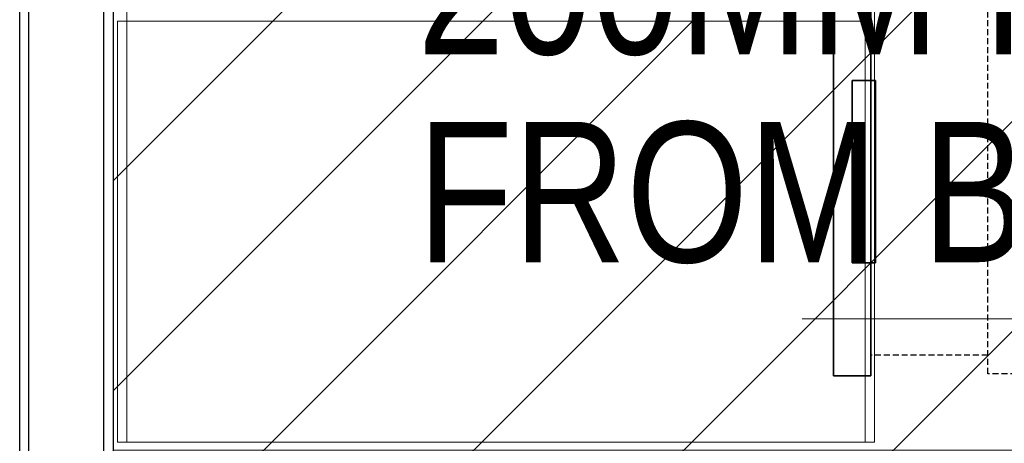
# Model space of a CAD drawing. Header units: millimetres. Extents: x 103872 to 294171, y 5570 to 32737.
# Tile 72 of 117: x 134458 to 135511, y 10799 to 11252. Entities that reach past the tile are written whole.
import ezdxf

# ---------------------------------------------------------------- set-up
doc = ezdxf.new("R2010")
doc.units = ezdxf.units.MM
doc.header["$LTSCALE"] = 2.5
for name, pattern in [('CONTINUA', [0]), ('DASHED', [19.05, 12.7, -6.35]), ('NASCOSTA', [0.381, 0.254, -0.127])]:
    doc.linetypes.add(name, pattern=pattern)
for name, color, linetype, lineweight in [('00-ABM-PHE-DRAINAGE TEXT', 7, 'Continuous', 18), ('CKD Equipments', 252, 'Continuous', 0), ('Dimension', 40, 'Continuous', 0), ('EQUIPMENT', 210, 'Continuous', 0), ('FURNITURES', 30, 'Continuous', 15), ('WALL', 132, 'Continuous', 25)]:
    doc.layers.add(name, color=color, linetype=linetype, lineweight=lineweight)
doc.layers.add('IQ_200_3D', color=1, linetype='Continuous')
doc.layers.add('IQ_204_2D', color=7, linetype='CONTINUA')
doc.styles.add('arial 0.80', font='arial.ttf', dxfattribs={"width": 0.8})
doc.styles.get("Standard").update_dxf_attribs({"font": 'GOTHIC.TTF'})
doc.dimstyles.new('AJKD_30', dxfattribs={"dimscale": 30, "dimtxt": 2, "dimasz": 1, "dimexe": 0.8, "dimexo": 0.8, "dimgap": 0.5, "dimtad": 1, "dimdec": 0, "dimzin": 0, "dimdsep": 46, "dimtxsty": 'Standard', "dimblk": 'ARCHTICK', "dimcen": 0.125, "dimclrd": 251, "dimclre": 251, "dimclrt": 42, "dimadec": 0, "dimazin": 0, "dimtfac": 1, "dimtdec": 0, "dimtix": 1, "dimtmove": 0, "dimatfit": 3, "dimfxl": 1, "dimtolj": 1, "dimtzin": 0, "dimarcsym": 1})

# ---------------------------------------------------------------- blocks, each defined once
blk = doc.blocks.new('*U43')
at = {"color": 8}
for points in [[(0, 0), (6936.3, 0), (6936.3, -10), (0, -10)], [(0, -100), (6936.3, -100), (6936.3, -90), (0, -90)]]:
    blk.add_lwpolyline(points, close=True, dxfattribs=at)
blk = doc.blocks.new('_ArchTick')
at = {"color": 0, "linetype": 'ByBlock', "const_width": 0.15}
blk.add_lwpolyline([(-0.5, -0.5), (0.5, 0.5)], dxfattribs=at)
blk = doc.blocks.new('ARCH')
at = {"layer": 'CKD Equipments', "color": 8}
for points in [[(115735.4, 12600.2), (115735.4, 10800.2), (116535.4, 10800.2), (116535.4, 12600.2), (115735.4, 12600.2)], [(115725.4, 11250.2), (115725.4, 10800.2), (116525.4, 10800.2), (116525.4, 11250.2), (115725.4, 11250.2)]]:
    blk.add_lwpolyline(points, dxfattribs=at)
at = {"layer": 'EQUIPMENT', "color": 8, "linetype": 'DASHED', "lineweight": 18, "ltscale": 800}
blk.add_lwpolyline([(115720.8, 13210.6), (115720.8, 10791.8), (116720.8, 10791.8), (116720.8, 13210.6)], close=True, dxfattribs=at)
at = {"layer": 'IQ_200_3D', "color": 8}
for points in [[(116491.5, 10871.4, 430), (116491.5, 10871.4, 650), (116491.5, 11307.4, 650), (116491.5, 11307.4, 430)], [(116491.5, 10871.4, 650), (116531.5, 10871.4, 650), (116531.5, 11307.4, 650), (116491.5, 11307.4, 650)], [(116531.5, 10871.4, 430), (116491.5, 10871.4, 430), (116491.5, 11307.4, 430), (116531.5, 11307.4, 430)], [(116491.5, 10871.4, 205), (116491.5, 10871.4, 425), (116491.5, 11307.4, 425), (116491.5, 11307.4, 205)], [(116491.5, 10871.4, 425), (116531.5, 10871.4, 425), (116531.5, 11307.4, 425), (116491.5, 11307.4, 425)], [(116531.5, 10871.4, 205), (116491.5, 10871.4, 205), (116491.5, 11307.4, 205), (116531.5, 11307.4, 205)], [(116511.5, 10991.9, 599.6), (116511.5, 11186.9, 599.6), (116531.5, 11186.9, 565), (116531.5, 10991.9, 565)], [(116511.5, 10991.9, 599.6), (116531.5, 10991.9, 635), (116531.5, 11186.9, 635), (116511.5, 11186.9, 599.6)], [(116531.5, 11186.9, 635), (116531.5, 11186.9, 565), (116511.5, 11186.9, 599.6)], [(116511.5, 10991.9, 374.6), (116511.5, 11186.9, 374.6), (116531.5, 11186.9, 340), (116531.5, 10991.9, 340)], [(116511.5, 10991.9, 374.6), (116531.5, 10991.9, 410), (116531.5, 11186.9, 410), (116511.5, 11186.9, 374.6)], [(116531.5, 11186.9, 410), (116531.5, 11186.9, 340), (116511.5, 11186.9, 374.6)], [(116531.5, 10991.9, 635), (116536.5, 10991.9, 635), (116536.5, 11186.9, 635), (116531.5, 11186.9, 635)], [(116536.5, 11186.9, 635), (116531.5, 11186.9, 635), (116531.5, 11186.9, 605), (116536.5, 11186.9, 605)], [(116531.5, 11186.9, 605), (116536.5, 11186.9, 605), (116536.5, 10991.9, 605), (116531.5, 10991.9, 605)], [(116531.5, 10991.9, 410), (116536.5, 10991.9, 410), (116536.5, 11186.9, 410), (116531.5, 11186.9, 410)], [(116536.5, 11186.9, 410), (116531.5, 11186.9, 410), (116531.5, 11186.9, 380), (116536.5, 11186.9, 380)], [(116531.5, 11186.9, 380), (116536.5, 11186.9, 380), (116536.5, 10991.9, 380), (116531.5, 10991.9, 380)], [(116536.5, 10991.9, 635), (116536.5, 10991.9, 605), (116536.5, 11186.9, 605), (116536.5, 11186.9, 635)], [(116536.5, 10991.9, 410), (116536.5, 10991.9, 380), (116536.5, 11186.9, 380), (116536.5, 11186.9, 410)], [(116531.5, 10991.9, 635), (116531.5, 10991.9, 565), (116511.5, 10991.9, 599.6)], [(116531.5, 10991.9, 410), (116531.5, 10991.9, 340), (116511.5, 10991.9, 374.6)], [(116536.5, 10991.9, 605), (116531.5, 10991.9, 605), (116531.5, 10991.9, 635), (116536.5, 10991.9, 635)], [(116536.5, 10991.9, 380), (116531.5, 10991.9, 380), (116531.5, 10991.9, 410), (116536.5, 10991.9, 410)], [(116491.5, 10871.4, 650), (116531.5, 10871.4, 650), (116531.5, 10871.4, 430), (116491.5, 10871.4, 430)], [(116491.5, 10871.4, 425), (116531.5, 10871.4, 425), (116531.5, 10871.4, 205), (116491.5, 10871.4, 205)]]:
    blk.add_3dface(points, dxfattribs=at)
at = {"layer": 'IQ_200_3D', "color": 8, "invisible_edges": 5}
for points in [[(116531.5, 10991.9, 565), (116531.5, 10871.4, 430), (116531.5, 11307.4, 430), (116531.5, 11186.9, 565)], [(116531.5, 10871.4, 650), (116531.5, 10991.9, 635), (116531.5, 11186.9, 635), (116531.5, 11307.4, 650)], [(116531.5, 11307.4, 650), (116531.5, 11186.9, 635), (116531.5, 11186.9, 565), (116531.5, 11307.4, 430)], [(116531.5, 10991.9, 340), (116531.5, 10871.4, 205), (116531.5, 11307.4, 205), (116531.5, 11186.9, 340)], [(116531.5, 10871.4, 425), (116531.5, 10991.9, 410), (116531.5, 11186.9, 410), (116531.5, 11307.4, 425)], [(116531.5, 11307.4, 425), (116531.5, 11186.9, 410), (116531.5, 11186.9, 340), (116531.5, 11307.4, 205)], [(116531.5, 10871.4, 650), (116531.5, 10991.9, 635), (116531.5, 10991.9, 565), (116531.5, 10871.4, 430)], [(116531.5, 10871.4, 425), (116531.5, 10991.9, 410), (116531.5, 10991.9, 340), (116531.5, 10871.4, 205)]]:
    blk.add_3dface(points, dxfattribs=at)
at = {"layer": 'IQ_204_2D', "color": 8, "linetype": 'NASCOSTA', "ltscale": 10}
blk.add_line((116656.5, 10893.4), (116531.5, 10893.4), dxfattribs=at)
blk.add_lwpolyline([(116656.5, 10873.4), (116656.5, 11307.4), (116696.5, 11307.4), (116696.5, 10873.4), (116656.5, 10873.4)], dxfattribs=at)
at = {"layer": 'WALL', "color": 8, "xscale": -1, "rotation": 89.99999999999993}
blk.add_blockref('*U43', (115620.8, 13310.6), dxfattribs=at)
at = {"layer": 'FURNITURES', "color": 8}
blk.add_leader([(116782.5, 10932.2, -0.2), (116458, 10932.2, -0.2)], dimstyle='AJKD_30', override={"dimasz": 5, "dimgap": 0.5, "dimtad": 0, "dimldrblk": 'DotBlank', "dimfxl": 0.18, "dimfxlon": 1, "dimarcsym": 2}, dxfattribs=at)

msp = doc.modelspace()

# ---------------------------------------------------------------- block references
at = {"layer": 'Dimension'}
msp.add_blockref('ARCH', (18837.3, 0), dxfattribs=at)

# ---------------------------------------------------------------- next in the draw order: hatches: boundary and pattern name
h = msp.add_hatch(dxfattribs=at)
h.set_pattern_fill('ANSI31', color=5, scale=50)
h.paths.add_polyline_path([(137058.2, 13210.6), (134558.2, 13210.6), (134558.2, 8500.6), (137058.2, 8500.6)])

# ---------------------------------------------------------------- next in the draw order: linework, layer by layer
at = {"layer": 'Dimension', "color": 5}
msp.add_lwpolyline([(137058.2, 13210.6), (134558.2, 13210.6), (134558.2, 8500.6), (137058.2, 8500.6)], close=True, dxfattribs=at)

# ---------------------------------------------------------------- next in the draw order: texts
at = {"layer": '00-ABM-PHE-DRAINAGE TEXT', "color": 6, "style": 'arial 0.80', "width": 0.8}
for s, p in [('200MM RAISE REQUIRED', (134883.6, 11215, -37300.8)), ('FROM BEAR SLAB', (134883.6, 10992.7, -37300.8))]:
    msp.add_text(s, height=150, dxfattribs=at).set_placement(p)

doc.saveas('drawing.dxf')
